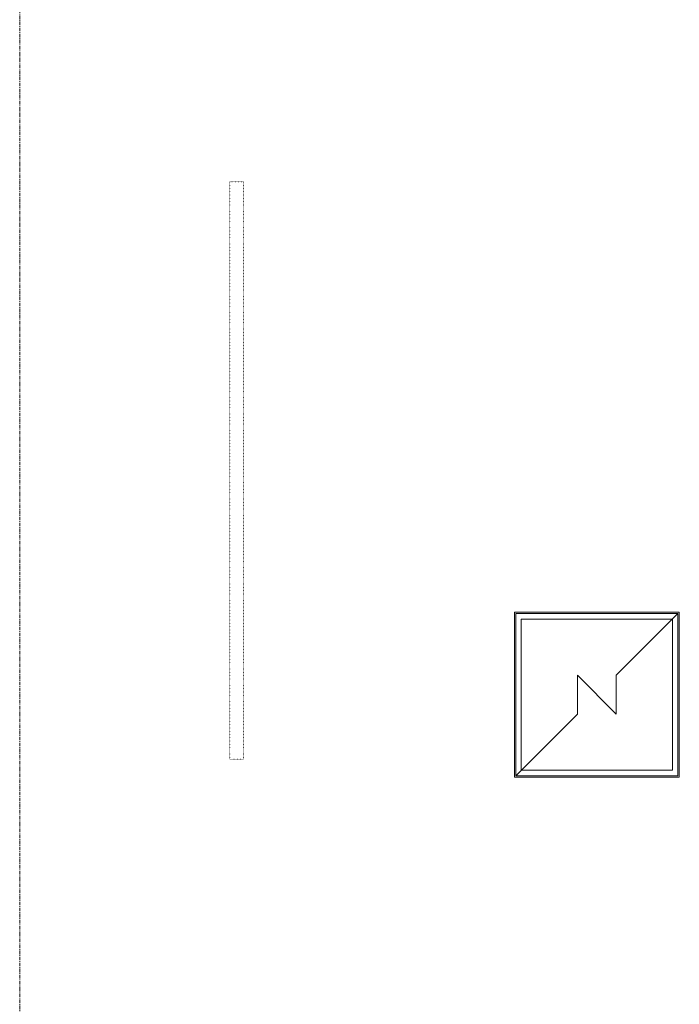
# Model space of a CAD drawing. Header units: millimetres. Extents: x 869791 to 957834, y 561000 to 598978.
# Tile 17 of 38: x 923641 to 926041, y 565174 to 568754. Entities that reach past the tile are written whole.
import ezdxf
from ezdxf.xclip import XClip

# ---------------------------------------------------------------- set-up
doc = ezdxf.new("R2010")
doc.units = ezdxf.units.MM
doc.header["$XCLIPFRAME"] = 2
for name, pattern in [('_T2 Grid Line', [22.225, 12.7, -3.175, 3.175, -3.175]), ('_T2 Overhead', [6.6, 4, -1, 0.6, -1]), ('Dot Signage', [2, 0, -1, 0, -1])]:
    doc.linetypes.add(name, pattern=pattern)
for name, color, linetype, lineweight in [('0-1', 7, 'Continuous', 5), ('A822-1', 7, '_T2 Grid Line', 5), ('A856-1', 7, '_T2 Overhead', 5), ('A864', 7, 'Continuous', 5), ('A864-1', 7, '_T2 Overhead', 5)]:
    doc.layers.add(name, color=color, linetype=linetype, lineweight=lineweight)
doc.layers.add('A856-2', color=7, linetype='Dot Signage', lineweight=5, true_color=0x232323)

# ---------------------------------------------------------------- blocks, each defined once
blk = doc.blocks.new('A232 - Gulvluke_Installasjonsgulv - A253 - Gulvluke - Installasjonsgulv-65412504-19447-aa-tof-20-3000')
at = {"layer": 'A864'}
for p, q in [((300, 300), (-300, 300)), ((-300, 300), (-300, -300)), ((-295, -295), (-295, 295)), ((-295, 295), (295, 295)), ((295, 295), (70.7, 70.7)), ((295, 295), (295, -295)), ((300, -300), (300, 300)), ((-70.7, 70.7), (-70.7, -70.7)), ((70.7, -70.7), (-70.7, 70.7)), ((70.7, -70.7), (70.7, 70.7)), ((-70.7, -70.7), (-295, -295)), ((-300, -300), (300, -300)), ((295, -295), (-295, -295))]:
    blk.add_line(p, q, dxfattribs=at)
blk = doc.blocks.new('A275 - Lysskilt Pendel-Tak - A275 - LS-PT 2100x300mm-70381488-19447-aa-tof-20-3000')
at = {"layer": 'A856-2'}
for p, q in [((1050, 25), (-1050, 25)), ((-1050, 25), (-1050, -25)), ((1050, -25), (1050, 25)), ((1050, -25), (-1050, -25)), ((-1050, -25), (1050, -25))]:
    blk.add_line(p, q, dxfattribs=at)
blk = doc.blocks.new('gmtio-a-200-1-0001_rvt-1-19447-aa-tof-20-3000')
at = {"layer": 'A864'}
for p, q in [((594375, 566574.7), (593825, 566574.7)), ((593825, 566574.7), (593825, 566024.9)), ((594375, 566024.9), (594375, 566574.7)), ((594029.3, 566370.6), (594029.3, 566229.2)), ((594170.7, 566229.2), (594029.3, 566370.6)), ((594170.7, 566229.2), (594170.7, 566370.6)), ((593825, 566024.9), (594375, 566024.9))]:
    blk.add_line(p, q, dxfattribs=at)
at = {"layer": 'A856-1', "rotation": 270}
blk.add_blockref('A275 - Lysskilt Pendel-Tak - A275 - LS-PT 2100x300mm-70381488-19447-aa-tof-20-3000', (592789.3, 567115), dxfattribs=at)
at = {"layer": 'A864-1'}
blk.add_blockref('A232 - Gulvluke_Installasjonsgulv - A253 - Gulvluke - Installasjonsgulv-65412504-19447-aa-tof-20-3000', (594100, 566299.9), dxfattribs=at)

msp = doc.modelspace()

# ---------------------------------------------------------------- linework, layer by layer
at = {"layer": 'A822-1'}
msp.add_line((923641.3, 561000), (923641.3, 596498.8), dxfattribs=at)

# ---------------------------------------------------------------- block references
at = {"layer": '0-1'}
ref = msp.add_blockref('gmtio-a-200-1-0001_rvt-1-19447-aa-tof-20-3000', (331641.3, 0), dxfattribs=at)
XClip(ref).set_block_clipping_path([(538149.9999999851, 560999.9999999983), (626192.6181362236, 596498.7507570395)])

doc.saveas('drawing.dxf')
